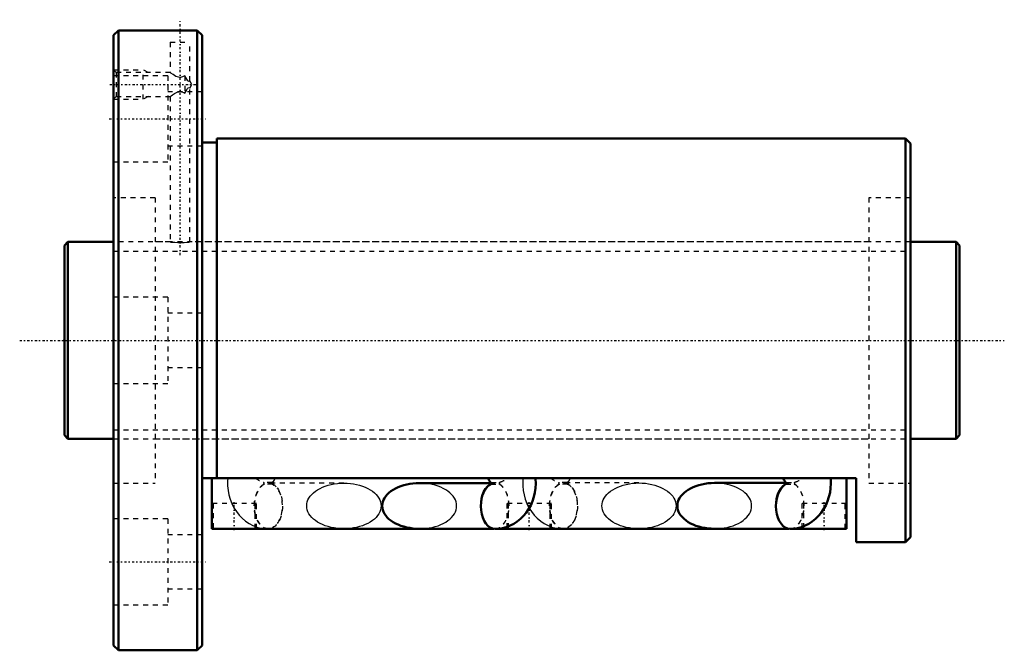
# Model space of a CAD drawing. Header units: millimetres. Extents: x -9 to 191, y -63 to 65.
import ezdxf

# ---------------------------------------------------------------- set-up
doc = ezdxf.new("R2010")
doc.units = ezdxf.units.MM
doc.linetypes.add('Center', pattern=[1.5, 0.45, -0.5, 0.05, -0.5])
doc.linetypes.add('Dashed', pattern=[2, 1, -1])
for name, color, linetype, lineweight in [('2d ConnectionPoints', 7, 'Continuous', 50), ('AM_0', 7, 'Continuous', 50), ('AM_5', 3, 'Continuous', 25), ('AM_7', 7, 'Center', 25), ('AM_9', 6, 'Dashed', 25)]:
    doc.layers.add(name, color=color, linetype=linetype, lineweight=lineweight)

# ---------------------------------------------------------------- blocks, each defined once
blk = doc.blocks.new('1_BIF4020V_5RR_Nut_0_in_BIF4020V_5RRG0_182LC0_000_4')
at = {"layer": 'AM_0'}
for p, q in [((11, 63), (10, 62)), ((21.5, 63), (11, 63)), ((11, 63), (11, -63)), ((27, 63), (25.48, 63)), ((27, 63), (27, -63)), ((28, 62), (27, 63)), ((10, 62), (10, -62)), ((28, 62), (28, -62)), ((31, 40.2), (28, 40.2)), ((171, 41), (31, 41)), ((31, 41), (31, -28)), ((172, 40), (171, 41)), ((171, 41), (171, -41)), ((172, 40), (172, -40)), ((161, -28), (28, -28)), ((30, -38.3), (30, -28)), ((159, -38.3), (159, -28)), ((161, -41), (161, -28)), ((86.54, -29), (72.18, -29)), ((146.54, -28.99), (132.18, -28.99)), ((87.34, -38.3), (30, -38.3)), ((41.26, -38.31), (41.47, -38.31)), ((147.34, -38.3), (87.74, -38.3)), ((101.26, -38.31), (101.47, -38.31)), ((132.18, -38.29), (147.26, -38.29)), ((159, -38.3), (147.74, -38.3)), ((171, -41), (172, -40)), ((161, -41), (171, -41)), ((10, -62), (11, -63)), ((27, -63), (28, -62)), ((11, -63), (27, -63))]:
    blk.add_line(p, q, dxfattribs=at)
for points in [[(25.5, 63), (25.45, 63), (25.19, 62.99), (24.73, 62.98), (24.14, 62.97), (23.48, 62.97), (22.82, 62.97), (22.24, 62.98), (21.79, 62.99), (21.54, 63), (21.5, 63)], [(87.53, -38.31), (88.23, -38.28), (89.04, -38.16), (89.84, -37.95), (90.61, -37.65), (91.35, -37.28), (92.05, -36.83), (92.71, -36.3), (93.32, -35.7), (93.87, -35.04), (94.37, -34.32), (94.8, -33.54), (95.16, -32.71), (95.45, -31.84), (95.66, -30.95), (95.79, -30.03), (95.84, -29.09), (95.81, -28.16), (95.79, -28)], [(147.53, -38.31), (148.23, -38.28), (149.04, -38.16), (149.84, -37.95), (150.61, -37.65), (151.35, -37.28), (152.05, -36.83), (152.71, -36.3), (153.32, -35.7), (153.87, -35.04), (154.37, -34.32), (154.8, -33.54), (155.16, -32.71), (155.45, -31.84), (155.66, -30.95), (155.79, -30.03), (155.84, -29.09), (155.81, -28.16), (155.79, -28)], [(72.18, -29), (71.52, -29.02), (70.87, -29.07), (70.22, -29.16), (69.6, -29.28), (68.99, -29.44), (68.4, -29.62), (67.85, -29.84), (67.32, -30.09), (66.84, -30.36), (66.39, -30.66), (65.99, -30.98), (65.64, -31.33), (65.33, -31.68), (65.08, -32.06), (64.88, -32.45), (64.74, -32.84), (64.66, -33.24), (64.63, -33.65), (64.66, -34.06), (64.74, -34.46), (64.88, -34.85), (65.08, -35.24), (65.33, -35.62), (65.64, -35.98), (65.99, -36.32), (66.39, -36.64), (66.84, -36.94), (67.32, -37.21), (67.85, -37.46), (68.4, -37.68), (68.99, -37.86), (69.6, -38.02), (70.22, -38.14), (70.87, -38.23), (71.52, -38.28), (72.18, -38.3)], [(86.45, -28.58), (86.46, -28.59), (86.48, -28.65), (86.51, -28.76), (86.53, -28.87), (86.54, -28.99), (86.54, -29.11), (86.52, -29.23), (86.5, -29.33), (86.47, -29.41), (86.45, -29.44)], [(86.5, -29.38), (86.6, -29.29), (86.76, -29.19)], [(132.18, -28.99), (131.52, -29.01), (130.87, -29.06), (130.22, -29.15), (129.6, -29.27), (128.99, -29.43), (128.4, -29.61), (127.85, -29.83), (127.32, -30.08), (126.84, -30.35), (126.39, -30.65), (125.99, -30.97), (125.64, -31.32), (125.33, -31.67), (125.08, -32.05), (124.88, -32.44), (124.74, -32.83), (124.66, -33.23), (124.63, -33.64), (124.66, -34.05), (124.74, -34.45), (124.88, -34.84), (125.08, -35.23), (125.33, -35.61), (125.64, -35.97), (125.99, -36.31), (126.39, -36.63), (126.84, -36.93), (127.32, -37.2), (127.85, -37.45), (128.4, -37.67), (128.99, -37.85), (129.6, -38.01), (130.22, -38.13), (130.87, -38.22), (131.52, -38.27), (132.18, -38.29)], [(146.45, -28.58), (146.46, -28.59), (146.48, -28.65), (146.51, -28.76), (146.53, -28.87), (146.54, -28.99), (146.54, -29.11), (146.52, -29.23), (146.5, -29.33), (146.47, -29.41), (146.45, -29.44)]]:
    blk.add_lwpolyline(points, dxfattribs=at)
for centre, major_axis, ratio, start_param, end_param in [((89.88, -25.45), (-3.39, -3.18), 0.471624, 5.97651, 6.276178), ((149.88, -25.45), (-3.39, -3.18), 0.471624, 5.97651, 6.276178), ((87.53, -33.66), (0, 4.65), 0.615661, 0.367821, 3.142001), ((87.53, -33.65), (0, -4.65), 0.615661, 3.486362, 4.713464), ((147.53, -33.66), (0, 4.65), 0.615661, 0.367786, 3.141998), ((147.53, -33.64), (0, -4.65), 0.615661, 3.53746, 4.71454), ((41.47, -33.66), (0, -4.65), 0.615661, 6.217591, 6.34878), ((101.47, -33.66), (0, -4.65), 0.615661, 6.217591, 6.34878)]:
    blk.add_ellipse(centre, major_axis=major_axis, ratio=ratio, start_param=start_param, end_param=end_param, dxfattribs=at)
at = {"layer": 'AM_5', "linetype": 'Dashed'}
for p, q in [((10, 55), (16, 55)), ((16, 49), (16, 55)), ((17, 54.46), (16, 55)), ((10, 49), (16, 49)), ((17, 49.54), (16, 49))]:
    blk.add_line(p, q, dxfattribs=at)
at = {"layer": 'AM_7'}
for p, q in [((23.5, 17.32), (23.5, 65.17)), ((9.2, 52), (26.72, 52)), ((9.1, 45.03), (28.9, 45.03)), ((34.5, -38.56), (34.5, -32.89)), ((94.5, -38.56), (94.5, -32.89)), ((154.5, -38.56), (154.5, -32.89)), ((9.1, -45.03), (28.9, -45.03))]:
    blk.add_line(p, q, dxfattribs=at)
at = {"layer": 'AM_9'}
for p, q in [((21.5, 63), (21.5, 62.89)), ((25.5, 62.89), (21.5, 62.89)), ((25.5, 62.89), (25.5, 63)), ((21.5, 60.59), (25.5, 60.59)), ((21.5, 60.59), (21.5, 54.44)), ((25.5, 52.72), (25.5, 60.59)), ((10.54, 54.46), (10, 55)), ((21.52, 54.46), (10.54, 54.46)), ((10.54, 54.46), (10.54, 49.54)), ((21, 53.78), (10, 53.78)), ((21, 53.78), (21, 36.28)), ((24.5, 53.74), (24.5, 50.26)), ((25.92, 52), (25.5, 52.73)), ((28, 50.53), (21, 50.53)), ((25.5, 51.27), (25.92, 52)), ((25.5, 20), (25.5, 51.28)), ((10, 49), (10.54, 49.54)), ((10.54, 49.54), (21.52, 49.54)), ((21.5, 49.56), (21.5, 20)), ((21, 39.53), (28, 39.53)), ((10, 36.28), (21, 36.28)), ((18.45, 29), (10, 29)), ((18.45, 29), (18.45, -29)), ((163.55, 29), (163.55, -29)), ((172, 29), (163.55, 29)), ((21.5, 20), (18.45, 20)), ((163.55, 20), (25.47, 20)), ((21, 8.75), (10, 8.75)), ((21, 8.75), (21, -8.75)), ((28, 5.5), (21, 5.5)), ((21, -5.5), (28, -5.5)), ((10, -8.75), (21, -8.75)), ((18.45, -20), (163.55, -20)), ((10, -29), (18.45, -29)), ((42.2, -28.86), (40.54, -28.86)), ((42.3, -29.21), (40.64, -29.21)), ((56.82, -29), (41.47, -29)), ((42.54, -28.6), (42.53, -28.61)), ((86.5, -28.64), (86.47, -28.6)), ((87.53, -29), (86.54, -29)), ((86.7, -29.21), (88.36, -29.21)), ((86.8, -28.86), (88.46, -28.86)), ((102.2, -28.86), (100.54, -28.86)), ((102.3, -29.21), (100.64, -29.21)), ((116.82, -28.99), (101.47, -28.99)), ((102.54, -28.6), (102.53, -28.61)), ((146.5, -28.64), (146.47, -28.6)), ((147.53, -28.99), (146.54, -28.99)), ((146.7, -29.21), (148.36, -29.21)), ((146.8, -28.86), (148.46, -28.86)), ((163.55, -29), (172, -29)), ((39.05, -33.15), (30, -33.15)), ((30.25, -33.15), (30.25, -38.3)), ((38.75, -38.3), (38.75, -33.15)), ((39.05, -38.3), (39.05, -33.15)), ((99.05, -33.15), (89.95, -33.15)), ((89.95, -33.15), (89.95, -38.3)), ((90.25, -33.15), (90.25, -38.3)), ((98.75, -38.3), (98.75, -33.15)), ((99.05, -38.3), (99.05, -33.15)), ((159, -33.15), (149.95, -33.15)), ((149.95, -33.15), (149.95, -38.3)), ((150.25, -33.15), (150.25, -38.3)), ((158.75, -38.3), (158.75, -33.15)), ((21, -36.28), (10, -36.28)), ((21, -36.28), (21, -53.78)), ((28, -39.53), (21, -39.53)), ((87.74, -38.3), (87.34, -38.3)), ((101.47, -38.29), (116.82, -38.29)), ((147.26, -38.29), (147.53, -38.29)), ((147.74, -38.3), (147.34, -38.3)), ((21, -50.53), (28, -50.53)), ((10, -53.78), (21, -53.78))]:
    blk.add_line(p, q, dxfattribs=at)
for points in [[(24.5, 53.74), (24.03, 53.53), (23.61, 53.43), (23.17, 53.47), (22.68, 53.65), (22.08, 54.01), (21.66, 54.33), (21.52, 54.45), (21.5, 54.46)], [(25.5, 52.73), (25.5, 52.73), (25.41, 52.65), (25.3, 52.63), (25.19, 52.67), (25.08, 52.78), (24.86, 53.11), (24.5, 53.74)], [(21.5, 49.54), (21.52, 49.56), (21.67, 49.67), (21.94, 49.88), (22.39, 50.19), (22.95, 50.47), (23.23, 50.54)], [(23.82, 50.54), (24.28, 50.37), (24.5, 50.26)], [(24.5, 50.26), (24.87, 50.91), (25.05, 51.18), (25.18, 51.32), (25.29, 51.37), (25.41, 51.35), (25.5, 51.27)], [(21.5, 20), (21.61, 19.99), (21.94, 19.96), (22.44, 19.93), (23.06, 19.9), (23.73, 19.9), (24.37, 19.92), (24.91, 19.95), (25.3, 19.98), (25.49, 20), (25.5, 20)], [(33.21, -28), (33.17, -28.62), (33.17, -29.55), (33.26, -30.49), (33.44, -31.41), (33.69, -32.31), (34.03, -33.18), (34.45, -34.01), (34.95, -34.79), (35.51, -35.52), (36.14, -36.17), (36.83, -36.74), (37.56, -37.23), (38.33, -37.63), (38.74, -37.8)], [(93.21, -28), (93.17, -28.62), (93.17, -29.55), (93.26, -30.49), (93.44, -31.41), (93.69, -32.31), (94.03, -33.18), (94.45, -34.01), (94.49, -34.09)], [(42.25, -29.2), (42.29, -29.22), (42.37, -29.27)], [(42.37, -29.27), (42.46, -29.34), (42.54, -29.42), (42.55, -29.44)], [(42.46, -29), (42.46, -28.91), (42.48, -28.79), (42.5, -28.69), (42.53, -28.61)], [(42.51, -29.35), (42.49, -29.26), (42.47, -29.15), (42.46, -29.03), (42.46, -29)], [(42.53, -28.61), (42.51, -28.63), (42.51, -28.63)], [(42.55, -29.44), (42.54, -29.43), (42.52, -29.37), (42.51, -29.35)], [(42.55, -28.58), (42.55, -28.59), (42.54, -28.6)], [(56.82, -38.3), (56.16, -38.28), (55.51, -38.23), (54.87, -38.14), (54.24, -38.02), (53.63, -37.86), (53.04, -37.68), (52.49, -37.46), (51.97, -37.21), (51.48, -36.94), (51.03, -36.64), (50.63, -36.32), (50.28, -35.98), (49.98, -35.62), (49.72, -35.24), (49.52, -34.85), (49.38, -34.46), (49.3, -34.06), (49.27, -33.65), (49.3, -33.24), (49.38, -32.84), (49.52, -32.45), (49.72, -32.06), (49.98, -31.68), (50.28, -31.33), (50.63, -30.98), (51.03, -30.66), (51.48, -30.36), (51.97, -30.09), (52.49, -29.84), (53.04, -29.62), (53.63, -29.44), (54.24, -29.28), (54.87, -29.16), (55.51, -29.07), (56.16, -29.02), (56.82, -29)], [(56.82, -29), (57.48, -29.02), (58.13, -29.07), (58.78, -29.16), (59.4, -29.28), (60.01, -29.44), (60.6, -29.62), (61.15, -29.84), (61.68, -30.09), (62.16, -30.36), (62.61, -30.66), (63.01, -30.98), (63.36, -31.33), (63.67, -31.68), (63.92, -32.06), (64.12, -32.45), (64.26, -32.84), (64.34, -33.24), (64.37, -33.65), (64.34, -34.06), (64.26, -34.46), (64.12, -34.85), (63.92, -35.24), (63.67, -35.62), (63.36, -35.98), (63.01, -36.32), (62.61, -36.64), (62.16, -36.94), (61.68, -37.21), (61.15, -37.46), (60.6, -37.68), (60.01, -37.86), (59.4, -38.02), (58.78, -38.14), (58.13, -38.23), (57.48, -38.28), (56.82, -38.3)], [(72.18, -38.3), (72.84, -38.28), (73.49, -38.23), (74.13, -38.14), (74.76, -38.02), (75.37, -37.86), (75.96, -37.68), (76.51, -37.46), (77.03, -37.21), (77.52, -36.94), (77.97, -36.64), (78.37, -36.32), (78.72, -35.98), (79.02, -35.62), (79.28, -35.24), (79.48, -34.85), (79.62, -34.46), (79.7, -34.06), (79.73, -33.65), (79.7, -33.24), (79.62, -32.84), (79.48, -32.45), (79.28, -32.06), (79.02, -31.68), (78.72, -31.33), (78.37, -30.98), (77.97, -30.66), (77.52, -30.36), (77.03, -30.09), (76.51, -29.84), (75.96, -29.62), (75.37, -29.44), (74.76, -29.28), (74.13, -29.16), (73.49, -29.07), (72.84, -29.02), (72.18, -29)], [(86.45, -29.44), (86.45, -29.43), (86.49, -29.39), (86.5, -29.38)], [(102.25, -29.2), (102.29, -29.22), (102.33, -29.25)], [(102.33, -29.25), (102.46, -29.34), (102.54, -29.42), (102.55, -29.44)], [(102.46, -28.99), (102.46, -28.91), (102.48, -28.79), (102.5, -28.69), (102.53, -28.61)], [(102.51, -29.35), (102.49, -29.26), (102.47, -29.15), (102.46, -29.03), (102.46, -28.99)], [(102.53, -28.61), (102.51, -28.63), (102.51, -28.63)], [(102.55, -29.44), (102.54, -29.43), (102.52, -29.37), (102.51, -29.35)], [(102.55, -28.58), (102.55, -28.59), (102.54, -28.6)], [(116.82, -38.29), (116.16, -38.27), (115.51, -38.22), (114.87, -38.13), (114.24, -38.01), (113.63, -37.85), (113.04, -37.67), (112.49, -37.45), (111.97, -37.2), (111.48, -36.93), (111.03, -36.63), (110.63, -36.31), (110.28, -35.97), (109.98, -35.61), (109.72, -35.23), (109.52, -34.84), (109.38, -34.45), (109.3, -34.05), (109.27, -33.64), (109.3, -33.23), (109.38, -32.83), (109.52, -32.44), (109.72, -32.05), (109.98, -31.67), (110.28, -31.32), (110.63, -30.97), (111.03, -30.65), (111.48, -30.35), (111.97, -30.08), (112.49, -29.83), (113.04, -29.61), (113.63, -29.43), (114.24, -29.27), (114.87, -29.15), (115.51, -29.06), (116.16, -29.01), (116.82, -28.99)], [(116.82, -28.99), (117.48, -29.01), (118.13, -29.06), (118.78, -29.15), (119.4, -29.27), (120.01, -29.43), (120.6, -29.61), (121.15, -29.83), (121.68, -30.08), (122.16, -30.35), (122.61, -30.65), (123.01, -30.97), (123.36, -31.32), (123.67, -31.67), (123.92, -32.05), (124.12, -32.44), (124.26, -32.83), (124.34, -33.23), (124.37, -33.64)], [(139.73, -33.64), (139.7, -33.23), (139.62, -32.83), (139.48, -32.44), (139.28, -32.05), (139.02, -31.67), (138.72, -31.32), (138.37, -30.97), (137.97, -30.65), (137.52, -30.35), (137.03, -30.08), (136.51, -29.83), (135.96, -29.61), (135.37, -29.43), (134.76, -29.27), (134.13, -29.15), (133.49, -29.06), (132.84, -29.01), (132.18, -28.99)], [(146.45, -29.44), (146.45, -29.43), (146.49, -29.39), (146.5, -29.38)], [(146.5, -29.38), (146.6, -29.29), (146.76, -29.19)], [(124.37, -33.64), (124.34, -34.05), (124.26, -34.45), (124.12, -34.84), (123.92, -35.23), (123.67, -35.61), (123.36, -35.97), (123.01, -36.31), (122.61, -36.63), (122.16, -36.93), (121.68, -37.2), (121.15, -37.45), (120.6, -37.67), (120.01, -37.85), (119.4, -38.01), (118.78, -38.13), (118.13, -38.22), (117.48, -38.27), (116.82, -38.29)], [(132.18, -38.29), (132.84, -38.27), (133.49, -38.22), (134.13, -38.13), (134.76, -38.01), (135.37, -37.85), (135.96, -37.67), (136.51, -37.45), (137.03, -37.2), (137.52, -36.93), (137.97, -36.63), (138.37, -36.31), (138.72, -35.97), (139.02, -35.61), (139.28, -35.23), (139.48, -34.84), (139.62, -34.45), (139.7, -34.05), (139.73, -33.64)], [(94.49, -34.09), (94.95, -34.79), (95.51, -35.52), (96.14, -36.17), (96.83, -36.74), (97.56, -37.23), (98.33, -37.63), (98.74, -37.8)], [(38.74, -37.8), (39.13, -37.94), (39.95, -38.16), (40.78, -38.28), (41.26, -38.31)], [(98.74, -37.8), (99.13, -37.94), (99.95, -38.16), (100.78, -38.28), (101.26, -38.31)]]:
    blk.add_lwpolyline(points, dxfattribs=at)
for centre, major_axis, ratio, start_param, end_param in [((39.12, -25.45), (-3.39, 3.18), 0.471624, 1.904104, 2.38183), ((39.12, -25.45), (-3.39, 3.18), 0.471624, 2.970542, 3.448268), ((89.88, -25.45), (-3.39, -3.18), 0.471624, 0.759762, 1.237488), ((99.12, -25.45), (-3.39, 3.18), 0.471624, 1.904104, 2.38183), ((99.12, -25.45), (-3.39, 3.18), 0.471624, 2.970542, 3.448268), ((149.88, -25.45), (-3.39, -3.18), 0.471624, 0.759762, 1.237488), ((41.47, -33.66), (0, -4.65), 0.615661, 3.435948, 6.217591), ((40.64, -29.01), (0, 0.2), 0.788011, 0.698132, 3.141593), ((41.47, -33.66), (0, -4.65), 0.615661, 0.065594, 2.847237), ((42.3, -29.01), (0, 0.2), 0.788011, 0.698132, 3.141593), ((87.53, -33.65), (0, -4.65), 0.615661, 4.713464, 9.769547), ((89.88, -25.45), (-3.39, -3.18), 0.471624, 6.276178, 6.454236), ((87.53, -33.66), (0, 4.65), 0.615661, 0.294356, 0.367821), ((86.7, -29.01), (0, -0.2), 0.788011, 0, 2.443461), ((87.53, -33.66), (0, 4.65), 0.615661, 3.142001, 5.98883), ((88.36, -29.01), (0, -0.2), 0.788011, 0, 2.443461), ((101.47, -33.66), (0, -4.65), 0.615661, 3.435948, 6.217591), ((100.64, -29.01), (0, 0.2), 0.788011, 0.698132, 3.141593), ((101.47, -33.66), (0, -4.65), 0.615661, 0.065594, 2.847237), ((102.3, -29.01), (0, 0.2), 0.788011, 0.698132, 3.141593), ((147.53, -33.64), (0, -4.65), 0.615661, 4.71454, 9.820645), ((149.88, -25.45), (-3.39, -3.18), 0.471624, 6.276178, 6.454236), ((147.53, -33.66), (0, 4.65), 0.615661, 0.294356, 0.367786), ((146.7, -29.01), (0, -0.2), 0.788011, 6.283185, 8.726646), ((147.53, -33.66), (0, 4.65), 0.615661, 3.141998, 5.98883), ((148.36, -29.01), (0, -0.2), 0.788011, 0, 2.443461)]:
    blk.add_ellipse(centre, major_axis=major_axis, ratio=ratio, start_param=start_param, end_param=end_param, dxfattribs=at)
for centre in [(41.47, -33.65), (101.47, -33.64)]:
    blk.add_ellipse(centre, major_axis=(0, -4.65), ratio=0.615661, dxfattribs=at)
blk = doc.blocks.new('2_BIF4020V_5RR000_Shaft_0_in_BIF4020V_5RRG0_182LC0_000_4')
at = {"layer": 'AM_0'}
for p, q in [((0.7, 20), (0, 19.3)), ((0, 19.3), (0, -19.3)), ((0.7, 20), (0.7, -20)), ((10, 20), (0.7, 20)), ((181.3, 20), (172, 20)), ((181.3, 20), (181.3, -20)), ((182, 19.3), (181.3, 20)), ((182, 19.3), (182, -19.3)), ((0, -19.3), (0.7, -20)), ((0.7, -20), (10, -20)), ((172, -20), (181.3, -20)), ((181.3, -20), (182, -19.3))]:
    blk.add_line(p, q, dxfattribs=at)
at = {"layer": 'AM_5', "linetype": 'Dashed'}
for p, q in [((10, 18.1595), (172, 18.1595)), ((10, -18.1595), (172, -18.1595))]:
    blk.add_line(p, q, dxfattribs=at)
at = {"layer": 'AM_7'}
blk.add_line((-9.1, 0), (191.1, 0), dxfattribs=at)
at = {"layer": 'AM_9'}
for p, q in [((172, 20), (10, 20)), ((10, -20), (172, -20))]:
    blk.add_line(p, q, dxfattribs=at)

msp = doc.modelspace()

# ---------------------------------------------------------------- linework, layer by layer
at = {"layer": '2d ConnectionPoints'}
for p in [(0, 0), (10, 0)]:
    msp.add_point(p, dxfattribs=at)

# ---------------------------------------------------------------- block references
for name in ['1_BIF4020V_5RR_Nut_0_in_BIF4020V_5RRG0_182LC0_000_4', '2_BIF4020V_5RR000_Shaft_0_in_BIF4020V_5RRG0_182LC0_000_4']:
    msp.add_blockref(name, (0, 0))

doc.saveas('drawing.dxf')
